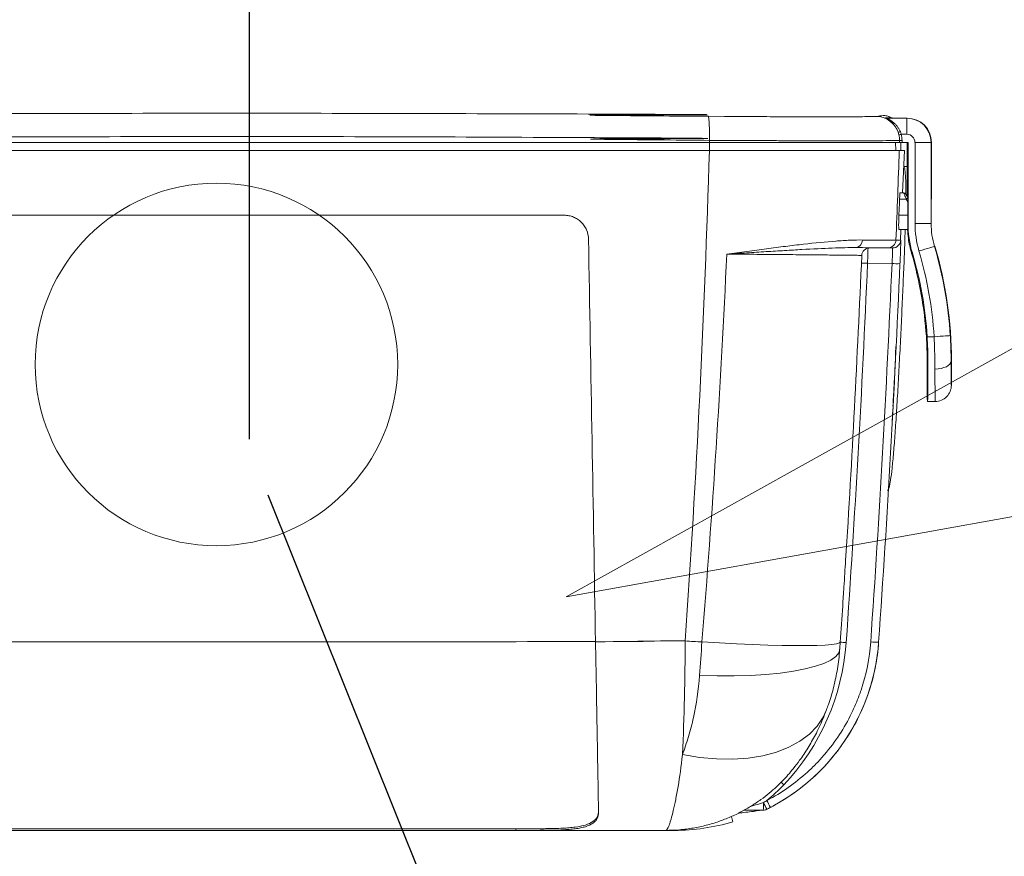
# Model space of a CAD drawing. Header units: centimetres. Extents: x -122 to 72759, y 3298 to 43172.
# Tile 235 of 243: x 31969 to 31979, y 17214 to 17223. Entities that reach past the tile are written whole.
import ezdxf
from ezdxf import colors
from ezdxf.entities.mleader import LeaderData, LeaderLine
from ezdxf.math import Vec2, Vec3

# ---------------------------------------------------------------- set-up
doc = ezdxf.new("R2010")
doc.units = ezdxf.units.CM
doc.header["$MEASUREMENT"] = 0
doc.layers.get('0').update_dxf_attribs({"lineweight": 5})
doc.layers.add('IS_K_skropliny', color=94, linetype='IS_kwadrat_v100', lineweight=30)
doc.layers.add('IS_Text_Odbiornikow_Therm', color=7, linetype='Continuous', lineweight=5)
doc.styles.add('IS_KS_wewn_opis', font='ARIALN.TTF', dxfattribs={"width": 0.8, "height": 18})
doc.linetypes.add('IS_kwadrat_v100', pattern='A,50,-5,[132,ltypeshp.shx,S=5,R=0,X=-5,Y=0],-5', length=60)

# ---------------------------------------------------------------- blocks, each defined once
blk = doc.blocks.new('_ClosedBlank')
at = {"color": 0, "linetype": 'ByBlock', "lineweight": -2}
for p, q in [((-1, 0.1667), (0, 0)), ((-1, 0.1667), (-1, -0.1667)), ((0, 0), (-1, -0.1667))]:
    blk.add_line(p, q, dxfattribs=at)
blk = doc.blocks.new('G$CD1182766')
at = {"color": 8, "linetype": 'Continuous', "lineweight": 15, "ltscale": 50}
for p, q in [((5.143, 0.214), (5.312, 0.212)), ((7.25, -0.688), (7.234, -0.66)), ((7.156, -0.831), (7.25, -0.831))]:
    blk.add_line(p, q, dxfattribs=at)
at = {"color": 7, "linetype": 'Continuous', "lineweight": 15, "ltscale": 50}
for p, q in [((7.023, 0.195), (7.24, 0.195)), ((7.068, 0.197), (7.07, 0.196)), ((7.079, 0.195), (7.079, 0.195)), ((7.24, 0.195), (7.24, 0.024)), ((7.24, 0.195), (7.244, 0.195)), ((7.24, 0.024), (7.181, 0.024)), ((-4.911, -0.062), (5.154, -0.062)), ((5.154, -0.062), (5.154, -0.04)), ((5.154, -0.147), (5.154, -0.062)), ((7.124, -0.147), (7.121, -0.062)), ((7.163, -0.062), (7.163, -0.04)), ((7.178, -0.147), (7.175, -0.062)), ((7.189, -0.062), (7.252, -0.062)), ((7.244, -0.062), (7.244, -0.635)), ((7.252, -0.062), (7.252, -0.916)), ((7.326, -0.918), (7.326, -0.062)), ((7.497, -0.062), (7.326, -0.062)), ((7.497, -0.062), (7.497, -0.918)), ((7.5, -0.062), (7.497, -0.062)), ((7.5, -0.575), (7.5, -0.062)), ((7.195, -0.596), (7.215, -0.147)), ((7.244, -0.318), (7.205, -0.318)), ((7.168, -0.596), (7.209, -0.596)), ((7.249, -0.575), (7.247, -0.575)), ((7.5, -0.575), (7.499, -0.575)), ((7.163, -0.66), (7.234, -0.66)), ((7.25, -0.831), (7.25, -0.66)), ((7.498, -0.66), (7.498, -0.831)), ((7.25, -0.916), (7.252, -0.916)), ((7.497, -0.918), (7.326, -0.918)), ((7.156, -0.981), (7.251, -0.981)), ((7.173, -1.097), (7.178, -0.981)), ((7.25, -1.002), (7.252, -1.002)), ((7.298, -1.23), (7.289, -1.232)), ((7.535, -1.159), (7.532, -1.16)), ((6.764, -1.256), (6.763, -1.256)), ((7.083, -1.341), (6.825, -1.339)), ((7.454, -2.114), (7.528, -2.114)), ((7.462, -2.37), (7.454, -2.37)), ((7.707, -2.37), (7.71, -2.37)), ((7.71, -2.627), (7.71, -2.37)), ((7.71, -2.627), (7.71, -2.627)), ((7.459, -2.798), (7.457, -2.798)), ((7.539, -2.798), (7.459, -2.798)), ((7.539, -2.798), (7.539, -2.798)), ((6.536, -5.338), (6.536, -5.34)), ((5.76, -7.106), (5.76, -7.106)), ((3.108, -7.329), (3.108, -7.312)), ((4.784, -7.329), (4.703, -7.329))]:
    blk.add_line(p, q, dxfattribs=at)
at = {"color": 7, "linetype": 'Continuous', "lineweight": 15, "flags": 128}
for points in [[(7.181, 0.024), (7.176, 0.022), (7.172, 0.021), (7.167, 0.02), (7.164, 0.019), (7.161, 0.019), (7.158, 0.018), (7.157, 0.018), (7.156, 0.018)], [(7.189, -0.04), (7.184, -0.04), (7.179, -0.04), (7.175, -0.04), (7.171, -0.04), (7.168, -0.04), (7.165, -0.04), (7.164, -0.04), (7.163, -0.04)], [(7.189, -0.04), (7.189, -0.051), (7.189, -0.062)], [(7.234, -0.66), (7.229, -0.648), (7.224, -0.636), (7.22, -0.625), (7.216, -0.615), (7.213, -0.607), (7.211, -0.601), (7.209, -0.597), (7.209, -0.596)], [(7.227, -0.607), (7.228, -0.608), (7.229, -0.61), (7.231, -0.613), (7.233, -0.617), (7.236, -0.622), (7.24, -0.628), (7.244, -0.635), (7.248, -0.642), (7.252, -0.65)], [(7.497, -0.918), (7.498, -0.917), (7.498, -0.917)], [(7.532, -1.16), (7.529, -1.161), (7.519, -1.164), (7.504, -1.168), (7.483, -1.174), (7.459, -1.181), (7.43, -1.19), (7.4, -1.199), (7.368, -1.208)], [(7.699, -2.103), (7.695, -2.103), (7.685, -2.104), (7.669, -2.105), (7.648, -2.106), (7.622, -2.108), (7.593, -2.11), (7.561, -2.112), (7.528, -2.114)], [(7.707, -2.37), (7.704, -2.387), (7.694, -2.403), (7.678, -2.418), (7.657, -2.431), (7.631, -2.441), (7.602, -2.449), (7.57, -2.454), (7.536, -2.456)]]:
    blk.add_lwpolyline(points, dxfattribs=at)
at = {"color": 8, "linetype": 'Continuous', "lineweight": 15, "flags": 128}
for points in [[(7.25, -0.651), (7.249, -0.651), (7.247, -0.653), (7.244, -0.654), (7.241, -0.656), (7.237, -0.658), (7.234, -0.66)], [(6.536, -5.34), (6.527, -5.349), (6.497, -5.358), (6.447, -5.365), (6.378, -5.371), (6.289, -5.375), (6.183, -5.376), (6.061, -5.376), (5.923, -5.375), (5.773, -5.371), (5.61, -5.365), (5.439, -5.358), (5.26, -5.349), (5.075, -5.338)], [(6.531, -5.414), (6.52, -5.452), (6.488, -5.492), (6.436, -5.53), (6.364, -5.565), (6.274, -5.596), (6.166, -5.624), (6.042, -5.647), (5.903, -5.667), (5.751, -5.682), (5.587, -5.692), (5.415, -5.697), (5.235, -5.697), (5.05, -5.692)], [(6.392, -6.054), (6.355, -6.134), (6.292, -6.229), (6.21, -6.314), (6.11, -6.388), (5.994, -6.451), (5.864, -6.502), (5.72, -6.54), (5.565, -6.565), (5.4, -6.577), (5.228, -6.574), (5.051, -6.558), (4.87, -6.529)]]:
    blk.add_lwpolyline(points, dxfattribs=at)
blk.add_circle((-0.054, -2.407), 1.915)
at = {"color": 7, "linetype": 'Continuous', "lineweight": 15}
for centre, radius, start, end in [((3.854, 0.03), 1.302, 356.9257, 8.104), ((6.907, -0.042), 0.256, 20.4768, 85.4165), ((7.023, 0.22), 0.0256, 247.6908, 269.9987), ((7.079, 0.22), 0.0256, 244.1087, 269.9999), ((7.151, 0.093), 0.0459, 265.639, 296.5603), ((7.209, -0.618), 0.0214, 30, 90), ((6.692, -1.095), 0.0785, 274.8407, 1.5698), ((7.04, -1.09), 0.0854, 269.5348, 357.5881), ((6.849, -1.26), 0.0855, 90.9517, 177.7082), ((7.09, -1.091), 0.0855, 269.5028, 314.2996), ((3.436, -2.37), 4.018, 3.6597, 16.4565), ((3.436, -2.37), 4.027, 3.6519, 16.4428), ((3.436, -2.37), 4.1, 3.5863, 16.4619), ((3.436, -2.37), 4.271, 3.5863, 16.4619), ((3.436, -2.37), 4.275, 0, 16.4565), ((7.13, -0.722), 0.621, 265.6122, 273.4248), ((7.539, -2.627), 0.171, 270.0003, 0.0005), ((-22.916, -5.276), 27.814, 357.4198, 359.8945), ((7.1, 29.862), 35.259, 266.4193, 266.7081), ((4.81, -5.192), 2.137, 296.385, 356.0089), ((4.171, -5.177), 2.433, 316.6476, 356.0046), ((6.922, -4.72), 0.621, 264.0866, 271.899), ((5.228, -7.055), 0.498, 353.0334, 2.1646), ((-3.295, -11.531), 10.078, 26.0444, 26.4899), ((7.911, -5.912), 2.416, 207.1209, 209.0781), ((5.722, -7.03), 0.0855, 270.0021, 296.3822)]:
    blk.add_arc(centre, radius, start, end, dxfattribs=at)
at = {"color": 8, "linetype": 'Continuous', "lineweight": 15}
for centre, radius, start, end in [((7.09, -1.091), 0.0855, 314.3021, 357.6131), ((6.75, -2.937), 1.6, 87.3149, 89.6789), ((6.478, -6.999), 1.658, 85.8165, 88.0166), ((3.347, -9.596), 3.779, 46.6631, 47.28), ((8.375, -6.287), 3.121, 196.6835, 197.7404)]:
    blk.add_arc(centre, radius, start, end, dxfattribs=at)
at = {"color": 7, "linetype": 'Continuous', "lineweight": 15}
for centre, major_axis, ratio, start_param, end_param in [((7.24, -0.062), (0, 0.256), 0.999995, 4.712389, 6.283185), ((7.244, -0.062), (-0.256, 0), 0.999986, 3.141593, 4.712389), ((7.24, -0.062), (-0.0855, 0), 0.999986, 3.141593, 4.712389), ((7.247, -0.66), (0, 0.0855), 0.005236, 0, 1.321065), ((7.249, -0.66), (0, 0.0855), 0.005236, 4.712389, 6.283185), ((7.499, -0.66), (0, 0.0855), 0.005236, 0, 1.570796), ((7.249, -0.831), (0, 0.171), 0.005236, 4.192942, 4.712389), ((7.499, -0.831), (0, 0.171), 0.005236, 1.570796, 2.097653), ((7.457, -2.114), (0, 0.684), 0.005236, 1.955193, 3.141593), ((7.459, -2.114), (0, 0.684), 0.005236, 3.141593, 4.327992), ((7.71, -2.114), (0, 0.513), 0.005236, 2.094395, 3.141593), ((7.539, -2.114), (0, 0.684), 0.003927, 2.094395, 3.141593), ((7.539, -2.627), (-0.171, 0), 0.999986, 1.570796, 3.141593)]:
    blk.add_ellipse(centre, major_axis=major_axis, ratio=ratio, start_param=start_param, end_param=end_param, dxfattribs=at)
for points, knots in [([(-4.9, 0.214), (-4.743, 0.215), (-4.587, 0.216), (-4.274, 0.219), (-4.117, 0.22), (-3.647, 0.224), (-3.334, 0.226), (-2.708, 0.23), (-2.394, 0.232), (-4.279, 0.235), (-3.966, 0.237), (-3.026, 0.24), (-2.399, 0.242), (-1.144, 0.245), (-0.517, 0.246), (0.739, 0.246), (1.366, 0.245), (2.621, 0.242), (3.248, 0.24), (4.188, 0.237), (4.502, 0.235), (5.128, 0.232), (5.442, 0.23), (3.577, 0.226), (3.891, 0.224), (4.36, 0.22), (4.517, 0.219), (4.83, 0.216), (4.987, 0.215), (5.143, 0.214)], [0, 0, 0, 0, 0.03125, 0.03125, 0.0625, 0.0625, 0.125, 0.125, 0.1875, 0.1875, 0.25, 0.25, 0.375, 0.375, 0.5, 0.5, 0.625, 0.625, 0.75, 0.75, 0.8125, 0.8125, 0.875, 0.875, 0.9375, 0.9375, 0.96875, 0.96875, 1, 1, 1, 1]), ([(5.312, 0.212), (5.359, 0.212), (5.514, 0.211), (5.762, 0.21), (6.048, 0.209), (6.302, 0.208), (6.522, 0.209), (6.691, 0.209), (6.764, 0.21), (6.796, 0.21)], [0, 0, 0, 0, 0.07234, 0.234458, 0.392129, 0.554265, 0.711951, 0.87412, 1, 1, 1, 1]), ([(7.09, 0.191), (7.077, 0.198), (7.051, 0.211), (7.017, 0.221), (6.998, 0.223), (6.992, 0.223)], [0, 0, 0, 0, 0.443331, 0.841255, 1, 1, 1, 1]), ([(7.147, 0.047), (7.143, 0.059), (7.138, 0.07), (7.127, 0.091), (7.121, 0.101), (7.108, 0.119), (7.102, 0.127), (7.088, 0.142), (7.081, 0.149), (7.06, 0.168), (7.046, 0.178), (7.028, 0.188), (7.022, 0.191), (7.014, 0.195), (7.012, 0.196), (7.013, 0.196)], [0, 0, 0, 0, 0.125, 0.125, 0.25, 0.25, 0.375, 0.375, 0.5, 0.5, 0.75, 0.75, 0.875, 0.875, 1, 1, 1, 1]), ([(7.023, 0.195), (7.022, 0.195), (7.023, 0.194), (7.025, 0.193), (7.027, 0.192), (7.035, 0.189), (7.041, 0.186), (7.062, 0.175), (7.078, 0.165), (7.1, 0.147), (7.108, 0.141), (7.122, 0.127), (7.13, 0.119), (7.143, 0.102), (7.149, 0.093), (7.161, 0.073), (7.166, 0.063), (7.171, 0.052)], [0, 0, 0, 0, 0.0625, 0.0625, 0.125, 0.125, 0.25, 0.25, 0.5, 0.5, 0.625, 0.625, 0.75, 0.75, 0.875, 0.875, 1, 1, 1, 1]), ([(7.079, 0.195), (7.079, 0.195), (7.077, 0.194), (7.075, 0.195), (7.072, 0.195), (7.071, 0.196), (7.07, 0.196), (7.07, 0.196), (7.07, 0.196), (7.07, 0.196)], [0, 0, 0, 0, 0.035232, 0.242462, 0.371553, 0.463426, 0.568984, 0.735787, 1, 1, 1, 1]), ([(5.154, -0.04), (4.997, -0.038), (4.841, -0.037), (4.527, -0.034), (4.37, -0.033), (3.9, -0.028), (3.586, -0.025), (5.449, -0.021), (5.135, -0.019), (4.508, -0.014), (4.194, -0.013), (3.252, -0.008), (2.624, -0.005), (1.368, -0.001), (0.74, 0), (-0.517, 0), (-1.145, -0.001), (-2.402, -0.005), (-3.03, -0.008), (-3.971, -0.013), (-4.285, -0.014), (-2.401, -0.019), (-2.715, -0.021), (-3.342, -0.025), (-3.656, -0.028), (-4.127, -0.033), (-4.284, -0.034), (-4.597, -0.037), (-4.754, -0.038), (-4.911, -0.04)], [0, 0, 0, 0, 0.03125, 0.03125, 0.0625, 0.0625, 0.125, 0.125, 0.1875, 0.1875, 0.25, 0.25, 0.375, 0.375, 0.5, 0.5, 0.625, 0.625, 0.75, 0.75, 0.8125, 0.8125, 0.875, 0.875, 0.9375, 0.9375, 0.96875, 0.96875, 1, 1, 1, 1]), ([(7.163, -0.04), (7.16, -0.041), (7.153, -0.041), (7.135, -0.042), (7.122, -0.042), (7.077, -0.043), (7.035, -0.043), (6.956, -0.044), (6.927, -0.044), (6.863, -0.044), (6.829, -0.044), (6.719, -0.044), (6.637, -0.044), (6.499, -0.045), (6.451, -0.045), (6.351, -0.044), (6.299, -0.044), (6.139, -0.044), (6.027, -0.044), (5.878, -0.044), (5.848, -0.043), (5.787, -0.043), (5.756, -0.043), (5.664, -0.043), (5.602, -0.042), (5.413, -0.042), (5.285, -0.041), (5.154, -0.04)], [0, 0, 0, 0, 0.0625, 0.0625, 0.125, 0.125, 0.25, 0.25, 0.3125, 0.3125, 0.375, 0.375, 0.5, 0.5, 0.5625, 0.5625, 0.625, 0.625, 0.75, 0.75, 0.78125, 0.78125, 0.8125, 0.8125, 0.875, 0.875, 1, 1, 1, 1]), ([(7.163, -0.062), (7.157, -0.062), (7.138, -0.062), (7.093, -0.062), (7.075, -0.062), (7.044, -0.062), (7.033, -0.062), (7.009, -0.062), (6.996, -0.062), (6.93, -0.062), (6.867, -0.062), (6.758, -0.062), (6.719, -0.062), (6.636, -0.062), (6.592, -0.062), (6.454, -0.062), (6.355, -0.062), (6.195, -0.062), (6.14, -0.062), (6.026, -0.062), (5.968, -0.062), (5.79, -0.062), (5.668, -0.062), (5.479, -0.062), (5.415, -0.062), (5.285, -0.062), (5.22, -0.062), (5.154, -0.062)], [0, 0, 0, 0, 0.125, 0.125, 0.1875, 0.1875, 0.21875, 0.21875, 0.25, 0.25, 0.375, 0.375, 0.4375, 0.4375, 0.5, 0.5, 0.625, 0.625, 0.6875, 0.6875, 0.75, 0.75, 0.875, 0.875, 0.9375, 0.9375, 1, 1, 1, 1]), ([(5.154, -0.062), (5.168, -0.062), (5.196, -0.062), (5.239, -0.062), (5.281, -0.062), (5.323, -0.062), (5.365, -0.062), (5.407, -0.062), (5.448, -0.062), (5.49, -0.062), (5.579, -0.062), (5.716, -0.062), (5.893, -0.062), (6.064, -0.062), (6.279, -0.062), (6.524, -0.062), (6.728, -0.062), (6.862, -0.062), (6.947, -0.062), (7.016, -0.062), (7.059, -0.062), (7.083, -0.062), (7.097, -0.062), (7.108, -0.062), (7.116, -0.062), (7.119, -0.062), (7.121, -0.062)], [0, 0, 0, 0, 0.013911, 0.027802, 0.041678, 0.055544, 0.069407, 0.083272, 0.097144, 0.11103, 0.124936, 0.187493, 0.25006, 0.312389, 0.374732, 0.499871, 0.624294, 0.686951, 0.749631, 0.811883, 0.874159, 0.899351, 0.924497, 0.949631, 0.974787, 1, 1, 1, 1]), ([(7.189, -0.062), (7.182, -0.062), (7.176, -0.062), (7.167, -0.062), (7.164, -0.062), (7.163, -0.062)], [0, 0, 0, 0, 0.5, 0.5, 1, 1, 1, 1]), ([(-4.911, -0.147), (-4.747, -0.147), (-3.798, -0.147), (-4.581, -0.147), (-2.238, -0.147), (-0.673, -0.147), (0.895, -0.147), (2.46, -0.147), (4.804, -0.147), (4.041, -0.147), (4.99, -0.147), (5.154, -0.147)], [0.0348425, 0.0348425, 0.0348425, 0.0348425, 0.0440413, 0.0880827, 0.132124, 0.1761653, 0.1761653, 0.2202066, 0.264248, 0.3082893, 0.3174882, 0.3174882, 0.3174882, 0.3174882]), ([(5.154, -0.147), (5.285, -0.147), (5.413, -0.147), (5.602, -0.147), (5.664, -0.147), (5.756, -0.147), (5.786, -0.147), (5.847, -0.147), (5.877, -0.147), (6.026, -0.147), (6.139, -0.147), (6.298, -0.147), (6.35, -0.147), (6.45, -0.147), (6.498, -0.147), (6.636, -0.147), (6.718, -0.147), (6.828, -0.147), (6.862, -0.147), (6.926, -0.147), (6.955, -0.147), (7.033, -0.147), (7.075, -0.147), (7.12, -0.147), (7.132, -0.147), (7.151, -0.147), (7.157, -0.147), (7.16, -0.147)], [0, 0, 0, 0, 0.125, 0.125, 0.1875, 0.1875, 0.21875, 0.21875, 0.25, 0.25, 0.375, 0.375, 0.4375, 0.4375, 0.5, 0.5, 0.625, 0.625, 0.6875, 0.6875, 0.75, 0.75, 0.875, 0.875, 0.9375, 0.9375, 1, 1, 1, 1]), ([(7.16, -0.147), (7.175, -0.147), (7.205, -0.147), (7.22, -0.147), (7.215, -0.147), (7.215, -0.147)], [0, 0, 0, 0, 0.499176, 0.998671, 1, 1, 1, 1]), ([(7.168, -0.596), (7.168, -0.596), (7.167, -0.598), (7.166, -0.604), (7.166, -0.609), (7.164, -0.627), (7.164, -0.643), (7.163, -0.66)], [0, 0, 0, 0, 0.25, 0.25, 0.5, 0.5, 1, 1, 1, 1]), ([(-3.399, -0.831), (-3.009, -0.831), (-1.84, -0.831), (-0.67, -0.831), (0.892, -0.831), (2.062, -0.831), (3.231, -0.831), (3.621, -0.831)], [0.1101219, 0.1101219, 0.1101219, 0.1101219, 0.132124, 0.1761653, 0.1761653, 0.2202066, 0.2422087, 0.2422087, 0.2422087, 0.2422087]), ([(3.621, -0.831), (3.638, -0.831), (3.654, -0.833), (3.686, -0.839), (3.703, -0.844), (3.733, -0.857), (3.748, -0.864), (3.776, -0.883), (3.789, -0.893), (3.812, -0.916), (3.823, -0.929), (3.842, -0.957), (3.85, -0.971), (3.869, -1.017), (3.877, -1.05), (3.877, -1.083)], [0, 0, 0, 0, 0.125, 0.125, 0.25, 0.25, 0.375, 0.375, 0.5, 0.5, 0.625, 0.625, 0.75, 0.75, 1, 1, 1, 1]), ([(7.156, -0.831), (7.156, -0.841), (7.155, -0.851), (7.155, -0.87), (7.154, -0.88), (7.154, -0.898), (7.154, -0.906), (7.153, -0.923), (7.153, -0.93), (7.153, -0.951), (7.154, -0.962), (7.154, -0.977), (7.155, -0.981), (7.156, -0.981)], [0, 0, 0, 0, 0.125, 0.125, 0.25, 0.25, 0.375, 0.375, 0.5, 0.5, 0.75, 0.75, 1, 1, 1, 1]), ([(7.252, -1.002), (7.252, -1.002), (7.252, -1), (7.252, -0.993), (7.251, -0.987), (7.251, -0.972), (7.25, -0.962), (7.25, -0.941), (7.25, -0.929), (7.25, -0.916)], [0, 0, 0, 0, 0.25, 0.25, 0.5, 0.5, 0.75, 0.75, 1, 1, 1, 1]), ([(7.289, -1.232), (7.276, -1.181), (7.254, -1.098), (7.25, -1.013), (7.248, -0.981)], [0, 0, 0, 0, 0.619162, 1, 1, 1, 1]), ([(7.249, -0.981), (7.249, -0.984), (7.25, -1), (7.25, -1.001), (7.25, -1.002)], [0, 0, 0, 0, 0.224473, 1, 1, 1, 1]), ([(6.77, -1.093), (6.73, -1.092), (6.686, -1.093), (6.592, -1.097), (6.542, -1.1), (6.384, -1.112), (6.27, -1.124), (6.117, -1.141), (6.086, -1.144), (6.022, -1.152), (5.989, -1.156), (5.891, -1.168), (5.825, -1.177), (5.689, -1.194), (5.62, -1.204), (5.515, -1.218), (5.48, -1.223), (5.409, -1.232), (5.373, -1.237), (5.337, -1.242)], [0, 0, 0, 0, 0.125, 0.125, 0.25, 0.25, 0.5, 0.5, 0.5625, 0.5625, 0.625, 0.625, 0.75, 0.75, 0.875, 0.875, 0.9375, 0.9375, 1, 1, 1, 1]), ([(6.77, -1.093), (6.824, -1.093), (6.871, -1.093), (6.954, -1.094), (6.989, -1.094), (7.049, -1.094), (7.073, -1.094), (7.109, -1.094), (7.12, -1.094), (7.125, -1.094)], [0, 0, 0, 0, 0.25, 0.25, 0.5, 0.5, 0.75, 0.75, 1, 1, 1, 1]), ([(7.176, -1.094), (7.176, -1.094), (7.176, -1.101), (7.176, -1.119), (7.176, -1.127), (7.175, -1.145), (7.175, -1.155), (7.174, -1.178), (7.174, -1.191), (7.173, -1.217), (7.172, -1.232), (7.171, -1.262), (7.17, -1.277), (7.169, -1.309), (7.168, -1.325), (7.167, -1.342)], [0, 0, 0, 0, 0.25, 0.25, 0.375, 0.375, 0.5, 0.5, 0.625, 0.625, 0.75, 0.75, 0.875, 0.875, 1, 1, 1, 1]), ([(6.699, -1.173), (6.664, -1.173), (6.626, -1.173), (6.542, -1.175), (6.497, -1.176), (6.354, -1.182), (6.247, -1.187), (6.102, -1.195), (6.072, -1.197), (6.011, -1.2), (5.98, -1.202), (5.885, -1.208), (5.82, -1.212), (5.686, -1.22), (5.618, -1.224), (5.514, -1.231), (5.479, -1.233), (5.408, -1.237), (5.373, -1.24), (5.337, -1.242)], [0, 0, 0, 0, 0.125, 0.125, 0.25, 0.25, 0.5, 0.5, 0.5625, 0.5625, 0.625, 0.625, 0.75, 0.75, 0.875, 0.875, 0.9375, 0.9375, 1, 1, 1, 1]), ([(7.039, -1.176), (7.034, -1.176), (7.023, -1.176), (6.99, -1.175), (6.966, -1.175), (6.88, -1.174), (6.801, -1.174), (6.699, -1.173)], [0, 0, 0, 0, 0.25, 0.25, 0.5, 0.5, 1, 1, 1, 1]), ([(6.831, -1.174), (6.83, -1.174), (6.83, -1.175), (6.83, -1.179), (6.83, -1.182), (6.829, -1.191), (6.829, -1.196), (6.829, -1.208), (6.828, -1.214), (6.828, -1.23), (6.828, -1.238), (6.827, -1.256), (6.827, -1.265), (6.826, -1.295), (6.825, -1.317), (6.825, -1.339)], [0, 0, 0, 0, 0.125, 0.125, 0.25, 0.25, 0.375, 0.375, 0.5, 0.5, 0.625, 0.625, 0.75, 0.75, 1, 1, 1, 1]), ([(7.083, -1.341), (7.083, -1.33), (7.084, -1.319), (7.085, -1.298), (7.086, -1.288), (7.087, -1.268), (7.087, -1.258), (7.088, -1.24), (7.089, -1.232), (7.089, -1.217), (7.09, -1.21), (7.09, -1.198), (7.09, -1.193), (7.09, -1.181), (7.09, -1.176), (7.09, -1.176)], [0, 0, 0, 0, 0.125, 0.125, 0.25, 0.25, 0.375, 0.375, 0.5, 0.5, 0.625, 0.625, 0.75, 0.75, 1, 1, 1, 1]), ([(6.764, -1.256), (6.714, -2.33), (6.659, -3.498), (6.581, -4.663), (6.575, -4.756)], [0, 0, 0, 0, 0.920099, 1, 1, 1, 1]), ([(7.446, -2.114), (7.448, -2.158), (7.451, -2.202), (7.453, -2.287), (7.454, -2.329), (7.454, -2.37)], [0, 0, 0, 0, 0.5, 0.5, 1, 1, 1, 1]), ([(7.462, -2.37), (7.462, -2.329), (7.462, -2.287), (7.459, -2.202), (7.457, -2.158), (7.454, -2.114)], [0, 0, 0, 0, 0.5, 0.5, 1, 1, 1, 1]), ([(7.536, -2.456), (7.536, -2.404), (7.536, -2.349), (7.533, -2.263), (7.533, -2.233), (7.531, -2.174), (7.529, -2.144), (7.528, -2.114)], [0, 0, 0, 0, 0.5, 0.5, 0.75, 0.75, 1, 1, 1, 1]), ([(7.699, -2.103), (7.7, -2.126), (7.701, -2.15), (7.703, -2.196), (7.704, -2.219), (7.706, -2.286), (7.707, -2.329), (7.707, -2.37)], [0, 0, 0, 0, 0.25, 0.25, 0.5, 0.5, 1, 1, 1, 1]), ([(7.084, -3.03), (7.089, -2.942), (7.107, -2.671), (7.117, -2.401), (7.124, -2.219)], [0, 0, 0, 0, 0.328902, 1, 1, 1, 1]), ([(7.093, -2.847), (7.096, -2.783), (7.102, -2.693), (7.107, -2.593), (7.109, -2.564)], [0, 0, 0, 0, 0.704712, 1, 1, 1, 1]), ([(6.535, -5.34), (6.545, -5.213), (6.559, -5.019), (6.57, -4.825), (6.574, -4.757)], [0, 0, 0, 0, 0.652235, 1, 1, 1, 1]), ([(-3.729, -5.334), (-2.449, -5.337), (-1.169, -5.339), (1.392, -5.339), (2.672, -5.337), (3.951, -5.334)], [0, 0, 0, 0, 0.5, 0.5, 1, 1, 1, 1]), ([(3.951, -5.336), (3.953, -5.432), (3.955, -5.528), (3.958, -5.715), (3.96, -5.807), (3.963, -5.988), (3.964, -6.078), (3.967, -6.249), (3.969, -6.331), (3.972, -6.488), (3.973, -6.563), (3.975, -6.706), (3.977, -6.773), (3.979, -6.895), (3.98, -6.951), (3.981, -7.053), (3.982, -7.099), (3.983, -7.139)], [0, 0, 0, 0, 0.125, 0.125, 0.25, 0.25, 0.375, 0.375, 0.5, 0.5, 0.625, 0.625, 0.75, 0.75, 0.875, 0.875, 1, 1, 1, 1]), ([(5.761, -7.013), (5.839, -6.972), (5.914, -6.927), (6.056, -6.827), (6.124, -6.773), (6.221, -6.686), (6.252, -6.655), (6.314, -6.592), (6.343, -6.56), (6.428, -6.46), (6.48, -6.39), (6.575, -6.245), (6.618, -6.17), (6.676, -6.052), (6.694, -6.011), (6.727, -5.93), (6.742, -5.889), (6.811, -5.683), (6.845, -5.513), (6.858, -5.337)], [0, 0, 0, 0, 0.125, 0.125, 0.25, 0.25, 0.3125, 0.3125, 0.375, 0.375, 0.5, 0.5, 0.625, 0.625, 0.6875, 0.6875, 0.75, 0.75, 1, 1, 1, 1]), ([(6.942, -5.34), (6.929, -5.523), (6.894, -5.7), (6.822, -5.914), (6.806, -5.957), (6.772, -6.041), (6.753, -6.083), (6.694, -6.206), (6.649, -6.284), (6.55, -6.435), (6.496, -6.508), (6.378, -6.646), (6.314, -6.713), (6.179, -6.835), (6.108, -6.892), (5.959, -6.996), (5.881, -7.043), (5.8, -7.086)], [0, 0, 0, 0, 0.25, 0.25, 0.3125, 0.3125, 0.375, 0.375, 0.5, 0.5, 0.625, 0.625, 0.75, 0.75, 0.875, 0.875, 1, 1, 1, 1]), ([(6.531, -5.414), (6.531, -5.407), (6.533, -5.382), (6.535, -5.357), (6.536, -5.339)], [0, 0, 0, 0, 0.318375, 1, 1, 1, 1]), ([(6.391, -6.054), (6.398, -6.036), (6.426, -5.964), (6.465, -5.828), (6.505, -5.646), (6.525, -5.505), (6.529, -5.427), (6.53, -5.414)], [0, 0, 0, 0, 0.090007, 0.356246, 0.643559, 0.943597, 1, 1, 1, 1]), ([(4.87, -6.529), (4.892, -6.468), (4.913, -6.405), (4.943, -6.306), (4.952, -6.272), (4.97, -6.204), (4.978, -6.17), (5.017, -5.995), (5.039, -5.848), (5.05, -5.692)], [0, 0, 0, 0, 0.25, 0.25, 0.375, 0.375, 0.5, 0.5, 1, 1, 1, 1]), ([(4.694, -7.329), (4.742, -7.328), (4.839, -7.325), (4.982, -7.306), (5.121, -7.277), (5.252, -7.237), (5.376, -7.189), (5.492, -7.133), (5.599, -7.071), (5.697, -7.006), (5.784, -6.938), (5.861, -6.871), (5.927, -6.806), (5.986, -6.742), (6.046, -6.671), (6.116, -6.579), (6.195, -6.461), (6.278, -6.316), (6.344, -6.18), (6.378, -6.088), (6.391, -6.054)], [0, 0, 0, 0, 0.063266, 0.125939, 0.187116, 0.246665, 0.304431, 0.360219, 0.413789, 0.464837, 0.512938, 0.557434, 0.597749, 0.635289, 0.674989, 0.726998, 0.797805, 0.870287, 0.951997, 1, 1, 1, 1]), ([(4.694, -7.329), (4.703, -7.329), (4.714, -7.311), (4.731, -7.267), (4.734, -7.257), (4.742, -7.235), (4.745, -7.223), (4.757, -7.183), (4.765, -7.153), (4.781, -7.084), (4.79, -7.045), (4.802, -6.982), (4.806, -6.96), (4.815, -6.913), (4.819, -6.889), (4.84, -6.766), (4.855, -6.654), (4.87, -6.529)], [0, 0, 0, 0, 0.25, 0.25, 0.3125, 0.3125, 0.375, 0.375, 0.5, 0.5, 0.625, 0.625, 0.6875, 0.6875, 0.75, 0.75, 1, 1, 1, 1]), ([(3.108, -7.312), (3.167, -7.312), (3.224, -7.312), (3.309, -7.312), (3.338, -7.312), (3.394, -7.311), (3.421, -7.311), (3.502, -7.31), (3.553, -7.309), (3.626, -7.305), (3.649, -7.303), (3.694, -7.3), (3.716, -7.297), (3.776, -7.289), (3.813, -7.282), (3.876, -7.263), (3.902, -7.251), (3.943, -7.222), (3.959, -7.205), (3.979, -7.166), (3.983, -7.144), (3.983, -7.12)], [0, 0, 0, 0, 0.125, 0.125, 0.1875, 0.1875, 0.25, 0.25, 0.375, 0.375, 0.4375, 0.4375, 0.5, 0.5, 0.625, 0.625, 0.75, 0.75, 0.875, 0.875, 1, 1, 1, 1]), ([(3.983, -7.139), (3.983, -7.163), (3.979, -7.185), (3.964, -7.213), (3.958, -7.223), (3.942, -7.239), (3.933, -7.247), (3.902, -7.269), (3.876, -7.28), (3.829, -7.295), (3.812, -7.299), (3.776, -7.306), (3.757, -7.309), (3.716, -7.315), (3.695, -7.317), (3.65, -7.32), (3.626, -7.322), (3.554, -7.326), (3.502, -7.327), (3.395, -7.328), (3.338, -7.329), (3.225, -7.329), (3.167, -7.329), (3.108, -7.329)], [0, 0, 0, 0, 0.125, 0.125, 0.1875, 0.1875, 0.25, 0.25, 0.375, 0.375, 0.4375, 0.4375, 0.5, 0.5, 0.5625, 0.5625, 0.625, 0.625, 0.75, 0.75, 0.875, 0.875, 1, 1, 1, 1]), ([(5.722, -7.115), (5.67, -7.115), (5.598, -7.115), (5.537, -7.115), (5.52, -7.115)], [0, 0, 0, 0, 0.718384, 1, 1, 1, 1]), ([(5.403, -7.238), (5.302, -7.268), (5.2, -7.291), (4.993, -7.321), (4.889, -7.329), (4.784, -7.329)], [0, 0, 0, 0, 0.5, 0.5, 1, 1, 1, 1]), ([(-2.886, -7.312), (-1.887, -7.312), (-0.888, -7.312), (1.11, -7.312), (2.109, -7.312), (3.108, -7.312)], [0, 0, 0, 0, 0.5, 0.5, 1, 1, 1, 1])]:
    blk.add_open_spline(points, degree=3, knots=knots, dxfattribs=at)
at = {"color": 8, "linetype": 'Continuous', "lineweight": 15}
for points, knots in [([(6.796, 0.21), (6.805, 0.21), (6.859, 0.21), (6.903, 0.211), (6.92, 0.213), (6.927, 0.213)], [0, 0, 0, 0, 0.106126, 0.645791, 1, 1, 1, 1]), ([(6.927, 0.213), (6.945, 0.216), (6.98, 0.221), (6.998, 0.223), (6.992, 0.222), (6.992, 0.222)], [0, 0, 0, 0, 0.499139, 0.99827, 1, 1, 1, 1]), ([(7.205, -0.324), (7.207, -0.323), (7.214, -0.319), (7.222, -0.364), (7.228, -0.459), (7.23, -0.545), (7.229, -0.608), (7.229, -0.61)], [0, 0, 0, 0, 0.140777, 0.423091, 0.705403, 0.988221, 1, 1, 1, 1]), ([(7.222, -0.981), (7.222, -0.986), (7.22, -1.062), (7.214, -1.237), (7.203, -1.502), (7.19, -1.785), (7.177, -2.074), (7.162, -2.363), (7.147, -2.641), (7.131, -2.902), (7.116, -3.138), (7.1, -3.343), (7.084, -3.51), (7.068, -3.635), (7.053, -3.716), (7.042, -3.731), (7.037, -3.738)], [0, 0, 0, 0, 0.005104, 0.081511, 0.158014, 0.234518, 0.311058, 0.387599, 0.464152, 0.540705, 0.617261, 0.693816, 0.770362, 0.846908, 0.923454, 1, 1, 1, 1]), ([(6.763, -1.256), (6.76, -1.256), (6.752, -1.255), (6.681, -1.254), (6.566, -1.253), (6.408, -1.251), (6.211, -1.249), (5.982, -1.247), (5.725, -1.245), (5.506, -1.243), (5.374, -1.242), (5.337, -1.242)], [0, 0, 0, 0, 0.113485, 0.235039, 0.353167, 0.474729, 0.592712, 0.714125, 0.831991, 0.953276, 1, 1, 1, 1]), ([(5.59, -7.075), (5.593, -7.074), (5.623, -7.066), (5.669, -7.053), (5.711, -7.04), (5.725, -7.036)], [0, 0, 0, 0, 0.072479, 0.691885, 1, 1, 1, 1]), ([(5.459, -7.147), (5.512, -7.141), (5.578, -7.134), (5.652, -7.123), (5.678, -7.119), (5.693, -7.116), (5.699, -7.115), (5.7, -7.115), (5.701, -7.115), (5.701, -7.115)], [0, 0, 0, 0, 0.639807, 0.781075, 0.906331, 0.961262, 0.977895, 0.991667, 1, 1, 1, 1])]:
    blk.add_open_spline(points, degree=3, knots=knots, dxfattribs=at)
at = {"color": 7, "linetype": 'Continuous', "lineweight": 15}
for points in [[(7.013, 0.196), (7.04, 0.197), (7.058, 0.197), (7.068, 0.197)], [(7.156, 0.018), (7.154, 0.028), (7.151, 0.038), (7.147, 0.047)], [(7.163, -0.04), (7.163, -0.021), (7.161, -0.001), (7.156, 0.018)], [(7.171, 0.052), (7.175, 0.043), (7.178, 0.033), (7.181, 0.024)], [(7.181, 0.024), (7.186, 0.003), (7.189, -0.019), (7.189, -0.04)], [(4.898, -5.328), (5.018, -3.603), (5.102, -1.876), (5.154, -0.147)], [(7.16, -0.147), (7.149, -0.463), (7.138, -0.779), (7.125, -1.094)], [(7.163, -0.66), (7.161, -0.717), (7.158, -0.774), (7.156, -0.831)], [(7.252, -0.916), (7.252, -1.023), (7.267, -1.128), (7.298, -1.23)], [(7.368, -1.208), (7.34, -1.113), (7.326, -1.017), (7.326, -0.918)], [(7.497, -0.918), (7.497, -1), (7.508, -1.081), (7.532, -1.16)], [(3.877, -1.083), (3.902, -2.502), (3.927, -3.919), (3.951, -5.336)], [(7.125, -1.094), (7.153, -1.094), (7.169, -1.094), (7.176, -1.094)], [(5.075, -5.338), (5.187, -3.975), (5.275, -2.609), (5.337, -1.242)], [(7.09, -1.176), (7.083, -1.176), (7.066, -1.176), (7.039, -1.176)], [(6.825, -1.339), (6.767, -2.676), (6.692, -4.012), (6.599, -5.346)], [(6.858, -5.337), (6.95, -4.006), (7.025, -2.674), (7.083, -1.341)], [(7.167, -1.342), (7.11, -2.676), (7.035, -4.009), (6.942, -5.34)], [(3.951, -5.336), (5.098, -5.333), (3.753, -5.33), (4.898, -5.328)], [(5.05, -5.692), (5.059, -5.576), (5.067, -5.458), (5.075, -5.338)], [(5.941, -6.847), (5.884, -6.907), (5.825, -6.962), (5.761, -7.013)], [(5.725, -7.036), (5.737, -7.028), (5.749, -7.021), (5.761, -7.013)], [(5.8, -7.086), (5.787, -7.093), (5.773, -7.1), (5.76, -7.106)], [(0.143, -7.329), (-2.207, -7.329), (-4.554, -7.329), (-4.388, -7.329)], [(-2.886, -7.329), (-1.877, -7.329), (-0.867, -7.329), (0.143, -7.329)], [(4.694, -7.329), (4.839, -7.329), (2.492, -7.329), (0.143, -7.329)], [(0.143, -7.329), (1.131, -7.329), (2.12, -7.329), (3.108, -7.329)]]:
    blk.add_open_spline(points, degree=3, dxfattribs=at)

msp = doc.modelspace()

# ---------------------------------------------------------------- linework, layer by layer
at = {"layer": 'IS_K_skropliny', "ltscale": 0.3}
for p, q in [((31971.00052, 17266.43319), (31971.00052, 17218.53022)), ((31971.1989, 17217.94106), (31976.1525, 17205.58186))]:
    msp.add_line(p, q, dxfattribs=at)

# ---------------------------------------------------------------- block references
msp.add_blockref('G$CD1182766', (31970.70884, 17221.72564))

# ---------------------------------------------------------------- leaders
at = {"layer": 'IS_Text_Odbiornikow_Therm', "lineweight": 5}
ml = msp.add_multileader_mtext('Standard', dxfattribs=at)
ml.set_content('{\\W1;\\fTimes New Roman|b0|i0|c0|p0;1a}', color=256, style='IS_KS_wewn_opis')
ml.set_leader_properties(color=256, linetype='ByLayer', lineweight=-1)
ml.set_arrow_properties(name='CLOSEDBLANK')
ml.build(insert=Vec2(0, 0))
ml.multileader.update_dxf_attribs({"text_left_attachment_type": 6, "text_right_attachment_type": 6, "dogleg_length": 5.01811, "arrow_head_size": 6.27263})
ctx = ml.context
ctx.base_point, ctx.char_height, ctx.arrow_head_size, ctx.landing_gap_size, ctx.plane_origin = Vec3(32016.74796, 17230.2127), 13, 6.27263, 1.25453, Vec3(31869.08982, 17096.2162)
ctx.left_attachment, ctx.right_attachment, ctx.text_align_type = 6, 6, 2
notes = []
notes.append((ctx, [(1, (1, 1, 0), (32011.72986, 17230.2127), (1, 0), 5.01811, [(0, [(31974.34827, 17216.86198)], 0, [])])]))
ctx.mtext.insert, ctx.mtext.alignment, ctx.mtext.flow_direction = Vec3(32033.83306, 17243.39078), 3, 5
ml = msp.add_multileader_mtext('Standard', dxfattribs=at)
ml.set_content('{\\W1;\\fTimes New Roman|b0|i0|c0|p0;7}', color=256, style='IS_KS_wewn_opis')
ml.set_leader_properties(color=256, linetype='ByLayer', lineweight=-1)
ml.set_arrow_properties(name='CLOSEDBLANK')
ml.build(insert=Vec2(0, 0))
ml.multileader.update_dxf_attribs({"text_left_attachment_type": 6, "text_right_attachment_type": 6, "dogleg_length": 5.01811, "arrow_head_size": 6.27263})
ctx = ml.context
ctx.base_point, ctx.char_height, ctx.arrow_head_size, ctx.landing_gap_size, ctx.plane_origin = Vec3(32009.27603, 17203.84167), 13, 6.27263, 1.25453, Vec3(31832.8827, 17090.36031)
ctx.left_attachment, ctx.right_attachment, ctx.text_align_type = 6, 6, 2
notes.append((ctx, [(1, (1, 1, 0), (32004.25792, 17203.84167), (1, 0), 5.01811, [(0, [(31929, 17218)], 0, [])])]))
ctx.mtext.insert, ctx.mtext.alignment, ctx.mtext.flow_direction = Vec3(32018.563, 17217.10411), 3, 5
for ctx, leaders in notes:
    for number, flags, end, landing, length, lines in leaders:
        leader = LeaderData()
        leader.index, (leader.has_last_leader_line, leader.has_dogleg_vector, leader.attachment_direction) = number, flags
        leader.last_leader_point, leader.dogleg_vector, leader.dogleg_length = Vec3(end), Vec3(landing), length
        for number, points, colour, breaks in lines:
            line = LeaderLine()
            line.index, line.vertices, line.color, line.breaks = number, Vec3.list(points), colors.encode_raw_color(colour), breaks
            leader.lines.append(line)
        ctx.leaders.append(leader)

doc.saveas('drawing.dxf')
